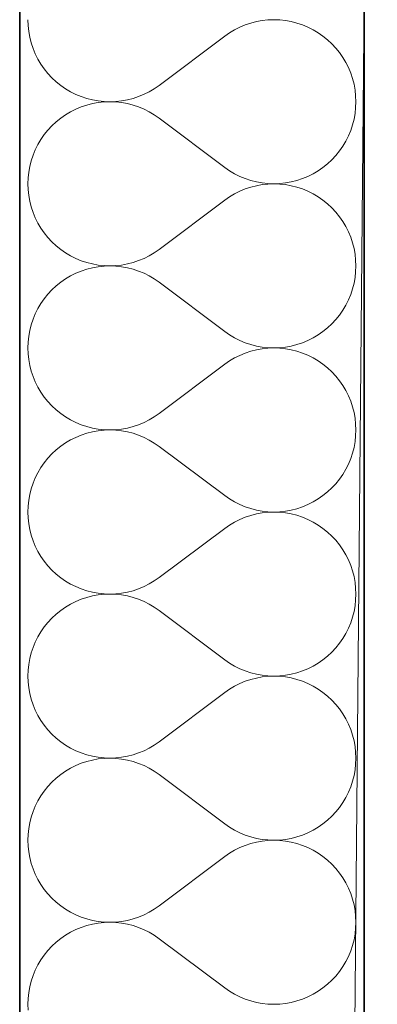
# Model space of a CAD drawing. Header units: millimetres. Extents: x -34676 to 172266, y 39940 to 476087.
# Tile 87 of 256: x 20168 to 20335, y 290369 to 290827. Entities that reach past the tile are written whole.
import ezdxf

# ---------------------------------------------------------------- set-up
doc = ezdxf.new("R2010")
doc.units = ezdxf.units.MM
doc.header["$MEASUREMENT"] = 0
for name, color, linetype in [('#podkład', 252, 'Continuous'), ('- A - ocieplenie', 7, 'Continuous'), ('Konstrukcja - Stropy', 7, 'Continuous'), ('Konstrukcja - Ściany zewnętrzne', 7, 'Continuous')]:
    doc.layers.add(name, color=color, linetype=linetype)

# ---------------------------------------------------------------- blocks, each defined once
blk = doc.blocks.new('UHYGFFFF')
at = {"layer": '- A - ocieplenie', "color": 252, "linetype": 'Continuous', "lineweight": 35, "ltscale": 100}
for p, q in [((19777.48, 397782.63), (19777.48, 396062.63)), ((19937.48, 396062.63), (19937.48, 397662.63))]:
    blk.add_line(p, q, dxfattribs=at)
at = {"layer": '- A - ocieplenie', "color": 252, "linetype": 'Continuous', "lineweight": 13, "ltscale": 100}
for p, q in [((19781.29, 396966.42), (19781.39, 396963.7)), ((19884.81, 396964.87), (19882.23, 396964.01)), ((19887.45, 396965.54), (19884.81, 396964.87)), ((19890.13, 396966.03), (19887.45, 396965.54)), ((19892.83, 396966.32), (19890.13, 396966.03)), ((19895.55, 396966.42), (19892.83, 396966.32)), ((19898.27, 396966.33), (19895.55, 396966.42)), ((19900.97, 396966.04), (19898.27, 396966.33)), ((19903.65, 396965.55), (19900.97, 396966.04)), ((19906.29, 396964.88), (19903.65, 396965.55)), ((19908.87, 396964.03), (19906.29, 396964.88)), ((19781.39, 396963.7), (19781.68, 396961)), ((19781.68, 396961), (19782.16, 396958.32)), ((19874.95, 396960.36), (19872.72, 396958.8)), ((19877.29, 396961.75), (19874.95, 396960.36)), ((19879.72, 396962.97), (19877.29, 396961.75)), ((19882.23, 396964.01), (19879.72, 396962.97)), ((19911.38, 396962.99), (19908.87, 396964.03)), ((19913.82, 396961.77), (19911.38, 396962.99)), ((19916.16, 396960.38), (19913.82, 396961.77)), ((19918.39, 396958.83), (19916.16, 396960.38)), ((19782.16, 396958.32), (19782.83, 396955.68)), ((19782.83, 396955.68), (19783.69, 396953.1)), ((19872.72, 396958.8), (19842.24, 396935.94)), ((19920.51, 396957.12), (19918.39, 396958.83)), ((19922.5, 396955.27), (19920.51, 396957.12)), ((19783.69, 396953.1), (19784.73, 396950.59)), ((19924.36, 396953.28), (19922.5, 396955.27)), ((19926.07, 396951.16), (19924.36, 396953.28)), ((19927.62, 396948.93), (19926.07, 396951.16)), ((19784.73, 396950.59), (19785.95, 396948.16)), ((19785.95, 396948.16), (19787.34, 396945.82)), ((19929.01, 396946.59), (19927.62, 396948.93)), ((19930.22, 396944.16), (19929.01, 396946.59)), ((19787.34, 396945.82), (19788.89, 396943.58)), ((19788.89, 396943.58), (19790.6, 396941.47)), ((19931.27, 396941.64), (19930.22, 396944.16)), ((19790.6, 396941.47), (19792.46, 396939.47)), ((19792.46, 396939.47), (19794.45, 396937.62)), ((19794.45, 396937.62), (19796.57, 396935.92)), ((19932.13, 396939.06), (19931.27, 396941.64)), ((19932.8, 396936.43), (19932.13, 396939.06)), ((19796.57, 396935.92), (19798.8, 396934.36)), ((19798.8, 396934.36), (19801.14, 396932.98)), ((19801.14, 396932.98), (19803.57, 396931.76)), ((19835.24, 396931.78), (19837.67, 396933)), ((19837.67, 396933), (19840.01, 396934.39)), ((19840.01, 396934.39), (19842.24, 396935.94)), ((19933.28, 396933.75), (19932.8, 396936.43)), ((19933.57, 396931.04), (19933.28, 396933.75)), ((19803.57, 396931.76), (19806.09, 396930.72)), ((19806.09, 396930.72), (19808.67, 396929.86)), ((19808.67, 396929.86), (19811.31, 396929.19)), ((19811.31, 396929.19), (19813.98, 396928.71)), ((19813.98, 396928.71), (19816.69, 396928.42)), ((19816.69, 396928.23), (19813.98, 396927.94)), ((19816.69, 396928.42), (19819.41, 396928.33)), ((19819.41, 396928.33), (19816.69, 396928.23)), ((19819.41, 396928.33), (19822.13, 396928.42)), ((19822.13, 396928.23), (19819.41, 396928.33)), ((19822.13, 396928.42), (19824.83, 396928.72)), ((19824.83, 396927.93), (19822.13, 396928.23)), ((19824.83, 396928.72), (19827.51, 396929.2)), ((19827.51, 396929.2), (19830.14, 396929.88)), ((19830.14, 396929.88), (19832.73, 396930.74)), ((19832.73, 396930.74), (19835.24, 396931.78)), ((19933.67, 396928.33), (19933.57, 396931.04)), ((19933.57, 396925.61), (19933.67, 396928.33)), ((19801.14, 396923.67), (19798.8, 396922.29)), ((19803.57, 396924.89), (19801.14, 396923.67)), ((19806.09, 396925.93), (19803.57, 396924.89)), ((19808.67, 396926.79), (19806.09, 396925.93)), ((19811.31, 396927.46), (19808.67, 396926.79)), ((19813.98, 396927.94), (19811.31, 396927.46)), ((19827.51, 396927.45), (19824.83, 396927.93)), ((19830.14, 396926.77), (19827.51, 396927.45)), ((19832.73, 396925.91), (19830.14, 396926.77)), ((19835.24, 396924.87), (19832.73, 396925.91)), ((19837.67, 396923.65), (19835.24, 396924.87)), ((19840.01, 396922.26), (19837.67, 396923.65)), ((19933.28, 396922.9), (19933.57, 396925.61)), ((19794.45, 396919.03), (19792.46, 396917.18)), ((19796.57, 396920.74), (19794.45, 396919.03)), ((19798.8, 396922.29), (19796.57, 396920.74)), ((19842.24, 396920.71), (19840.01, 396922.26)), ((19872.72, 396897.85), (19842.24, 396920.71)), ((19932.13, 396917.59), (19932.8, 396920.22)), ((19932.8, 396920.22), (19933.28, 396922.9)), ((19790.6, 396915.19), (19788.89, 396913.07)), ((19792.46, 396917.18), (19790.6, 396915.19)), ((19930.22, 396912.49), (19931.27, 396915.01)), ((19931.27, 396915.01), (19932.13, 396917.59)), ((19787.34, 396910.83), (19785.95, 396908.49)), ((19788.89, 396913.07), (19787.34, 396910.83)), ((19927.62, 396907.72), (19929.01, 396910.06)), ((19929.01, 396910.06), (19930.22, 396912.49)), ((19784.73, 396906.06), (19783.69, 396903.55)), ((19785.95, 396908.49), (19784.73, 396906.06)), ((19924.36, 396903.37), (19926.07, 396905.49)), ((19926.07, 396905.49), (19927.62, 396907.72)), ((19782.83, 396900.97), (19782.16, 396898.33)), ((19783.69, 396903.55), (19782.83, 396900.97)), ((19920.51, 396899.53), (19922.5, 396901.38)), ((19922.5, 396901.38), (19924.36, 396903.37)), ((19782.16, 396898.33), (19781.68, 396895.65)), ((19872.72, 396897.85), (19874.95, 396896.3)), ((19874.95, 396896.3), (19877.29, 396894.91)), ((19913.82, 396894.88), (19916.16, 396896.27)), ((19916.16, 396896.27), (19918.39, 396897.82)), ((19918.39, 396897.82), (19920.51, 396899.53)), ((19781.39, 396892.95), (19781.29, 396890.23)), ((19781.68, 396895.65), (19781.39, 396892.95)), ((19877.29, 396894.91), (19879.72, 396893.69)), ((19879.72, 396893.69), (19882.23, 396892.64)), ((19882.23, 396892.64), (19884.81, 396891.78)), ((19884.81, 396891.78), (19887.45, 396891.11)), ((19903.65, 396891.1), (19906.29, 396891.77)), ((19906.29, 396891.77), (19908.87, 396892.63)), ((19908.87, 396892.63), (19911.38, 396893.67)), ((19911.38, 396893.67), (19913.82, 396894.88)), ((19781.29, 396890.23), (19781.39, 396887.51)), ((19781.39, 396887.51), (19781.68, 396884.81)), ((19882.23, 396887.82), (19879.72, 396886.77)), ((19884.81, 396888.68), (19882.23, 396887.82)), ((19887.45, 396889.35), (19884.81, 396888.68)), ((19887.45, 396891.11), (19890.13, 396890.62)), ((19890.13, 396889.84), (19887.45, 396889.35)), ((19890.13, 396890.62), (19892.83, 396890.33)), ((19892.83, 396890.13), (19890.13, 396889.84)), ((19892.83, 396890.33), (19895.55, 396890.23)), ((19895.55, 396890.23), (19892.83, 396890.13)), ((19895.55, 396890.23), (19898.27, 396890.33)), ((19898.27, 396890.13), (19895.55, 396890.23)), ((19898.27, 396890.33), (19900.97, 396890.61)), ((19900.97, 396889.85), (19898.27, 396890.13)), ((19900.97, 396890.61), (19903.65, 396891.1)), ((19903.65, 396889.36), (19900.97, 396889.85)), ((19906.29, 396888.69), (19903.65, 396889.36)), ((19908.87, 396887.83), (19906.29, 396888.69)), ((19911.38, 396886.8), (19908.87, 396887.83)), ((19781.68, 396884.81), (19782.16, 396882.13)), ((19872.72, 396882.61), (19842.24, 396859.75)), ((19874.95, 396884.16), (19872.72, 396882.61)), ((19877.29, 396885.55), (19874.95, 396884.16)), ((19879.72, 396886.77), (19877.29, 396885.55)), ((19913.82, 396885.58), (19911.38, 396886.8)), ((19916.16, 396884.19), (19913.82, 396885.58)), ((19918.39, 396882.64), (19916.16, 396884.19)), ((19920.51, 396880.93), (19918.39, 396882.64)), ((19782.16, 396882.13), (19782.83, 396879.49)), ((19782.83, 396879.49), (19783.69, 396876.91)), ((19922.5, 396879.08), (19920.51, 396880.93)), ((19924.36, 396877.09), (19922.5, 396879.08)), ((19783.69, 396876.91), (19784.73, 396874.4)), ((19784.73, 396874.4), (19785.95, 396871.97)), ((19926.07, 396874.97), (19924.36, 396877.09)), ((19927.62, 396872.74), (19926.07, 396874.97)), ((19785.95, 396871.97), (19787.34, 396869.63)), ((19787.34, 396869.63), (19788.89, 396867.39)), ((19929.01, 396870.4), (19927.62, 396872.74)), ((19930.22, 396867.97), (19929.01, 396870.4)), ((19788.89, 396867.39), (19790.6, 396865.27)), ((19790.6, 396865.27), (19792.46, 396863.28)), ((19931.27, 396865.45), (19930.22, 396867.97)), ((19932.13, 396862.87), (19931.27, 396865.45)), ((19792.46, 396863.28), (19794.45, 396861.43)), ((19794.45, 396861.43), (19796.57, 396859.72)), ((19796.57, 396859.72), (19798.8, 396858.17)), ((19840.01, 396858.2), (19842.24, 396859.75)), ((19932.8, 396860.24), (19932.13, 396862.87)), ((19933.28, 396857.56), (19932.8, 396860.24)), ((19798.8, 396858.17), (19801.14, 396856.79)), ((19801.14, 396856.79), (19803.57, 396855.57)), ((19803.57, 396855.57), (19806.09, 396854.53)), ((19832.73, 396854.55), (19835.24, 396855.59)), ((19835.24, 396855.59), (19837.67, 396856.81)), ((19837.67, 396856.81), (19840.01, 396858.2)), ((19933.57, 396854.85), (19933.28, 396857.56)), ((19806.09, 396854.53), (19808.67, 396853.67)), ((19808.67, 396850.6), (19806.09, 396849.74)), ((19808.67, 396853.67), (19811.31, 396853)), ((19811.31, 396851.27), (19808.67, 396850.6)), ((19811.31, 396853), (19813.98, 396852.52)), ((19813.98, 396851.75), (19811.31, 396851.27)), ((19813.98, 396852.52), (19816.69, 396852.23)), ((19816.69, 396852.04), (19813.98, 396851.75)), ((19816.69, 396852.23), (19819.41, 396852.13)), ((19819.41, 396852.13), (19816.69, 396852.04)), ((19819.41, 396852.13), (19822.13, 396852.23)), ((19822.13, 396852.04), (19819.41, 396852.13)), ((19822.13, 396852.23), (19824.83, 396852.53)), ((19824.83, 396851.74), (19822.13, 396852.04)), ((19824.83, 396852.53), (19827.51, 396853.01)), ((19827.51, 396851.26), (19824.83, 396851.74)), ((19827.51, 396853.01), (19830.14, 396853.69)), ((19830.14, 396850.58), (19827.51, 396851.26)), ((19830.14, 396853.69), (19832.73, 396854.55)), ((19832.73, 396849.72), (19830.14, 396850.58)), ((19933.67, 396852.13), (19933.57, 396854.85)), ((19933.57, 396849.42), (19933.67, 396852.13)), ((19798.8, 396846.1), (19796.57, 396844.55)), ((19801.14, 396847.48), (19798.8, 396846.1)), ((19803.57, 396848.7), (19801.14, 396847.48)), ((19806.09, 396849.74), (19803.57, 396848.7)), ((19835.24, 396848.68), (19832.73, 396849.72)), ((19837.67, 396847.46), (19835.24, 396848.68)), ((19840.01, 396846.07), (19837.67, 396847.46)), ((19842.24, 396844.52), (19840.01, 396846.07)), ((19932.8, 396844.03), (19933.28, 396846.71)), ((19933.28, 396846.71), (19933.57, 396849.42)), ((19794.45, 396842.84), (19792.46, 396840.99)), ((19796.57, 396844.55), (19794.45, 396842.84)), ((19872.72, 396821.66), (19842.24, 396844.52)), ((19931.27, 396838.82), (19932.13, 396841.4)), ((19932.13, 396841.4), (19932.8, 396844.03)), ((19788.89, 396836.88), (19787.34, 396834.64)), ((19790.6, 396839), (19788.89, 396836.88)), ((19792.46, 396840.99), (19790.6, 396839)), ((19930.22, 396836.3), (19931.27, 396838.82)), ((19785.95, 396832.3), (19784.73, 396829.87)), ((19787.34, 396834.64), (19785.95, 396832.3)), ((19927.62, 396831.53), (19929.01, 396833.87)), ((19929.01, 396833.87), (19930.22, 396836.3)), ((19784.73, 396829.87), (19783.69, 396827.36)), ((19924.36, 396827.18), (19926.07, 396829.3)), ((19926.07, 396829.3), (19927.62, 396831.53)), ((19782.83, 396824.78), (19782.16, 396822.14)), ((19783.69, 396827.36), (19782.83, 396824.78)), ((19918.39, 396821.63), (19920.51, 396823.34)), ((19920.51, 396823.34), (19922.5, 396825.19)), ((19922.5, 396825.19), (19924.36, 396827.18)), ((19781.68, 396819.46), (19781.39, 396816.76)), ((19782.16, 396822.14), (19781.68, 396819.46)), ((19872.72, 396821.66), (19874.95, 396820.11)), ((19874.95, 396820.11), (19877.29, 396818.72)), ((19877.29, 396818.72), (19879.72, 396817.5)), ((19911.38, 396817.47), (19913.82, 396818.69)), ((19913.82, 396818.69), (19916.16, 396820.08)), ((19916.16, 396820.08), (19918.39, 396821.63)), ((19781.39, 396816.76), (19781.29, 396814.04)), ((19781.29, 396814.04), (19781.39, 396811.32)), ((19879.72, 396817.5), (19882.23, 396816.45)), ((19882.23, 396816.45), (19884.81, 396815.59)), ((19884.81, 396815.59), (19887.45, 396814.92)), ((19887.45, 396814.92), (19890.13, 396814.43)), ((19890.13, 396814.43), (19892.83, 396814.14)), ((19892.83, 396813.94), (19890.13, 396813.65)), ((19892.83, 396814.14), (19895.55, 396814.04)), ((19895.55, 396814.04), (19892.83, 396813.94)), ((19895.55, 396814.04), (19898.27, 396814.14)), ((19898.27, 396813.94), (19895.55, 396814.04)), ((19898.27, 396814.14), (19900.97, 396814.42)), ((19900.97, 396813.66), (19898.27, 396813.94)), ((19900.97, 396814.42), (19903.65, 396814.91)), ((19903.65, 396814.91), (19906.29, 396815.58)), ((19906.29, 396815.58), (19908.87, 396816.44)), ((19908.87, 396816.44), (19911.38, 396817.47)), ((19781.39, 396811.32), (19781.68, 396808.62)), ((19877.29, 396809.36), (19874.95, 396807.97)), ((19879.72, 396810.58), (19877.29, 396809.36)), ((19882.23, 396811.63), (19879.72, 396810.58)), ((19884.81, 396812.49), (19882.23, 396811.63)), ((19887.45, 396813.16), (19884.81, 396812.49)), ((19890.13, 396813.65), (19887.45, 396813.16)), ((19903.65, 396813.17), (19900.97, 396813.66)), ((19906.29, 396812.5), (19903.65, 396813.17)), ((19908.87, 396811.64), (19906.29, 396812.5)), ((19911.38, 396810.6), (19908.87, 396811.64)), ((19913.82, 396809.39), (19911.38, 396810.6)), ((19916.16, 396808), (19913.82, 396809.39)), ((19781.68, 396808.62), (19782.16, 396805.94)), ((19782.16, 396805.94), (19782.83, 396803.3)), ((19872.72, 396806.42), (19842.24, 396783.56)), ((19874.95, 396807.97), (19872.72, 396806.42)), ((19918.39, 396806.45), (19916.16, 396808)), ((19920.51, 396804.74), (19918.39, 396806.45)), ((19922.5, 396802.89), (19920.51, 396804.74)), ((19782.83, 396803.3), (19783.69, 396800.72)), ((19783.69, 396800.72), (19784.73, 396798.21)), ((19924.36, 396800.9), (19922.5, 396802.89)), ((19926.07, 396798.78), (19924.36, 396800.9)), ((19784.73, 396798.21), (19785.95, 396795.78)), ((19785.95, 396795.78), (19787.34, 396793.44)), ((19927.62, 396796.55), (19926.07, 396798.78)), ((19929.01, 396794.21), (19927.62, 396796.55)), ((19787.34, 396793.44), (19788.89, 396791.2)), ((19788.89, 396791.2), (19790.6, 396789.08)), ((19930.22, 396791.78), (19929.01, 396794.21)), ((19931.27, 396789.26), (19930.22, 396791.78)), ((19790.6, 396789.08), (19792.46, 396787.09)), ((19792.46, 396787.09), (19794.45, 396785.24)), ((19932.13, 396786.68), (19931.27, 396789.26)), ((19932.8, 396784.05), (19932.13, 396786.68)), ((19794.45, 396785.24), (19796.57, 396783.53)), ((19796.57, 396783.53), (19798.8, 396781.98)), ((19798.8, 396781.98), (19801.14, 396780.6)), ((19837.67, 396780.62), (19840.01, 396782.01)), ((19840.01, 396782.01), (19842.24, 396783.56)), ((19933.28, 396781.37), (19932.8, 396784.05)), ((19801.14, 396780.6), (19803.57, 396779.38)), ((19803.57, 396779.38), (19806.09, 396778.34)), ((19806.09, 396778.34), (19808.67, 396777.48)), ((19808.67, 396777.48), (19811.31, 396776.81)), ((19827.51, 396776.82), (19830.14, 396777.5)), ((19830.14, 396777.5), (19832.73, 396778.36)), ((19832.73, 396778.36), (19835.24, 396779.4)), ((19835.24, 396779.4), (19837.67, 396780.62)), ((19933.57, 396778.66), (19933.28, 396781.37)), ((19933.67, 396775.94), (19933.57, 396778.66)), ((19806.09, 396773.55), (19803.57, 396772.51)), ((19808.67, 396774.41), (19806.09, 396773.55)), ((19811.31, 396775.08), (19808.67, 396774.41)), ((19811.31, 396776.81), (19813.98, 396776.33)), ((19813.98, 396775.56), (19811.31, 396775.08)), ((19813.98, 396776.33), (19816.69, 396776.04)), ((19816.69, 396775.85), (19813.98, 396775.56)), ((19816.69, 396776.04), (19819.41, 396775.94)), ((19819.41, 396775.94), (19816.69, 396775.85)), ((19819.41, 396775.94), (19822.13, 396776.04)), ((19822.13, 396775.85), (19819.41, 396775.94)), ((19822.13, 396776.04), (19824.83, 396776.34)), ((19824.83, 396775.55), (19822.13, 396775.85)), ((19824.83, 396776.34), (19827.51, 396776.82)), ((19827.51, 396775.07), (19824.83, 396775.55)), ((19830.14, 396774.39), (19827.51, 396775.07)), ((19832.73, 396773.53), (19830.14, 396774.39)), ((19835.24, 396772.49), (19832.73, 396773.53)), ((19933.28, 396770.52), (19933.57, 396773.23)), ((19933.57, 396773.23), (19933.67, 396775.94)), ((19796.57, 396768.35), (19794.45, 396766.65)), ((19798.8, 396769.91), (19796.57, 396768.35)), ((19801.14, 396771.29), (19798.8, 396769.91)), ((19803.57, 396772.51), (19801.14, 396771.29)), ((19837.67, 396771.27), (19835.24, 396772.49)), ((19840.01, 396769.88), (19837.67, 396771.27)), ((19842.24, 396768.33), (19840.01, 396769.88)), ((19872.72, 396745.47), (19842.24, 396768.33)), ((19932.8, 396767.84), (19933.28, 396770.52)), ((19792.46, 396764.8), (19790.6, 396762.8)), ((19794.45, 396766.65), (19792.46, 396764.8)), ((19931.27, 396762.63), (19932.13, 396765.21)), ((19932.13, 396765.21), (19932.8, 396767.84)), ((19788.89, 396760.69), (19787.34, 396758.45)), ((19790.6, 396762.8), (19788.89, 396760.69)), ((19929.01, 396757.68), (19930.22, 396760.11)), ((19930.22, 396760.11), (19931.27, 396762.63)), ((19785.95, 396756.11), (19784.73, 396753.68)), ((19787.34, 396758.45), (19785.95, 396756.11)), ((19926.07, 396753.11), (19927.62, 396755.34)), ((19927.62, 396755.34), (19929.01, 396757.68)), ((19783.69, 396751.17), (19782.83, 396748.59)), ((19784.73, 396753.68), (19783.69, 396751.17)), ((19922.5, 396749), (19924.36, 396750.99)), ((19924.36, 396750.99), (19926.07, 396753.11)), ((19782.16, 396745.95), (19781.68, 396743.27)), ((19782.83, 396748.59), (19782.16, 396745.95)), ((19872.72, 396745.47), (19874.95, 396743.91)), ((19916.16, 396743.89), (19918.39, 396745.44)), ((19918.39, 396745.44), (19920.51, 396747.15)), ((19920.51, 396747.15), (19922.5, 396749)), ((19781.68, 396743.27), (19781.39, 396740.57)), ((19874.95, 396743.91), (19877.29, 396742.52)), ((19877.29, 396742.52), (19879.72, 396741.3)), ((19879.72, 396741.3), (19882.23, 396740.26)), ((19908.87, 396740.24), (19911.38, 396741.28)), ((19911.38, 396741.28), (19913.82, 396742.5)), ((19913.82, 396742.5), (19916.16, 396743.89)), ((19781.39, 396740.57), (19781.29, 396737.85)), ((19781.29, 396737.85), (19781.39, 396735.13)), ((19882.23, 396740.26), (19884.81, 396739.4)), ((19884.81, 396736.3), (19882.23, 396735.44)), ((19884.81, 396739.4), (19887.45, 396738.73)), ((19887.45, 396736.97), (19884.81, 396736.3)), ((19887.45, 396738.73), (19890.13, 396738.24)), ((19890.13, 396737.46), (19887.45, 396736.97)), ((19890.13, 396738.24), (19892.83, 396737.95)), ((19892.83, 396737.75), (19890.13, 396737.46)), ((19892.83, 396737.95), (19895.55, 396737.85)), ((19895.55, 396737.85), (19892.83, 396737.75)), ((19895.55, 396737.85), (19898.27, 396737.94)), ((19898.27, 396737.75), (19895.55, 396737.85)), ((19898.27, 396737.94), (19900.97, 396738.23)), ((19900.97, 396737.46), (19898.27, 396737.75)), ((19900.97, 396738.23), (19903.65, 396738.72)), ((19903.65, 396736.98), (19900.97, 396737.46)), ((19903.65, 396738.72), (19906.29, 396739.39)), ((19906.29, 396736.31), (19903.65, 396736.98)), ((19906.29, 396739.39), (19908.87, 396740.24)), ((19908.87, 396735.45), (19906.29, 396736.31)), ((19781.39, 396735.13), (19781.68, 396732.43)), ((19781.68, 396732.43), (19782.16, 396729.75)), ((19874.95, 396731.78), (19872.72, 396730.23)), ((19877.29, 396733.17), (19874.95, 396731.78)), ((19879.72, 396734.39), (19877.29, 396733.17)), ((19882.23, 396735.44), (19879.72, 396734.39)), ((19911.38, 396734.41), (19908.87, 396735.45)), ((19913.82, 396733.2), (19911.38, 396734.41)), ((19916.16, 396731.81), (19913.82, 396733.2)), ((19918.39, 396730.26), (19916.16, 396731.81)), ((19782.16, 396729.75), (19782.83, 396727.11)), ((19782.83, 396727.11), (19783.69, 396724.53)), ((19872.72, 396730.23), (19842.24, 396707.37)), ((19920.51, 396728.55), (19918.39, 396730.26)), ((19922.5, 396726.7), (19920.51, 396728.55)), ((19783.69, 396724.53), (19784.73, 396722.02)), ((19924.36, 396724.71), (19922.5, 396726.7)), ((19926.07, 396722.59), (19924.36, 396724.71)), ((19927.62, 396720.36), (19926.07, 396722.59)), ((19784.73, 396722.02), (19785.95, 396719.59)), ((19785.95, 396719.59), (19787.34, 396717.25)), ((19929.01, 396718.02), (19927.62, 396720.36)), ((19930.22, 396715.59), (19929.01, 396718.02)), ((19787.34, 396717.25), (19788.89, 396715.01)), ((19788.89, 396715.01), (19790.6, 396712.89)), ((19931.27, 396713.07), (19930.22, 396715.59)), ((19790.6, 396712.89), (19792.46, 396710.9)), ((19792.46, 396710.9), (19794.45, 396709.05)), ((19794.45, 396709.05), (19796.57, 396707.34)), ((19932.13, 396710.49), (19931.27, 396713.07)), ((19932.8, 396707.86), (19932.13, 396710.49)), ((19796.57, 396707.34), (19798.8, 396705.79)), ((19798.8, 396705.79), (19801.14, 396704.41)), ((19801.14, 396704.41), (19803.57, 396703.19)), ((19835.24, 396703.21), (19837.67, 396704.43)), ((19837.67, 396704.43), (19840.01, 396705.82)), ((19840.01, 396705.82), (19842.24, 396707.37)), ((19933.28, 396705.18), (19932.8, 396707.86)), ((19933.57, 396702.47), (19933.28, 396705.18)), ((19803.57, 396703.19), (19806.09, 396702.15)), ((19806.09, 396702.15), (19808.67, 396701.29)), ((19808.67, 396701.29), (19811.31, 396700.62)), ((19811.31, 396700.62), (19813.98, 396700.14)), ((19813.98, 396700.14), (19816.69, 396699.85)), ((19816.69, 396699.66), (19813.98, 396699.37)), ((19816.69, 396699.85), (19819.41, 396699.75)), ((19819.41, 396699.75), (19816.69, 396699.66)), ((19819.41, 396699.75), (19822.13, 396699.85)), ((19822.13, 396699.66), (19819.41, 396699.75)), ((19822.13, 396699.85), (19824.83, 396700.15)), ((19824.83, 396699.36), (19822.13, 396699.66)), ((19824.83, 396700.15), (19827.51, 396700.63)), ((19827.51, 396700.63), (19830.14, 396701.31)), ((19830.14, 396701.31), (19832.73, 396702.17)), ((19832.73, 396702.17), (19835.24, 396703.21)), ((19933.67, 396699.75), (19933.57, 396702.47)), ((19933.57, 396697.04), (19933.67, 396699.75)), ((19801.14, 396695.1), (19798.8, 396693.72)), ((19803.57, 396696.32), (19801.14, 396695.1)), ((19806.09, 396697.36), (19803.57, 396696.32)), ((19808.67, 396698.22), (19806.09, 396697.36)), ((19811.31, 396698.89), (19808.67, 396698.22)), ((19813.98, 396699.37), (19811.31, 396698.89)), ((19827.51, 396698.88), (19824.83, 396699.36)), ((19830.14, 396698.2), (19827.51, 396698.88)), ((19832.73, 396697.34), (19830.14, 396698.2)), ((19835.24, 396696.3), (19832.73, 396697.34)), ((19837.67, 396695.08), (19835.24, 396696.3)), ((19840.01, 396693.69), (19837.67, 396695.08)), ((19933.28, 396694.33), (19933.57, 396697.04)), ((19794.45, 396690.46), (19792.46, 396688.6)), ((19796.57, 396692.16), (19794.45, 396690.46)), ((19798.8, 396693.72), (19796.57, 396692.16)), ((19842.24, 396692.14), (19840.01, 396693.69)), ((19872.72, 396669.28), (19842.24, 396692.14)), ((19932.13, 396689.02), (19932.8, 396691.65)), ((19932.8, 396691.65), (19933.28, 396694.33)), ((19790.6, 396686.61), (19788.89, 396684.5)), ((19792.46, 396688.6), (19790.6, 396686.61)), ((19930.22, 396683.92), (19931.27, 396686.44)), ((19931.27, 396686.44), (19932.13, 396689.02)), ((19787.34, 396682.26), (19785.95, 396679.92)), ((19788.89, 396684.5), (19787.34, 396682.26)), ((19927.62, 396679.15), (19929.01, 396681.49)), ((19929.01, 396681.49), (19930.22, 396683.92)), ((19784.73, 396677.49), (19783.69, 396674.98)), ((19785.95, 396679.92), (19784.73, 396677.49)), ((19924.36, 396674.8), (19926.07, 396676.92)), ((19926.07, 396676.92), (19927.62, 396679.15)), ((19782.83, 396672.4), (19782.16, 396669.76)), ((19783.69, 396674.98), (19782.83, 396672.4)), ((19920.51, 396670.95), (19922.5, 396672.81)), ((19922.5, 396672.81), (19924.36, 396674.8)), ((19782.16, 396669.76), (19781.68, 396667.08)), ((19872.72, 396669.28), (19874.95, 396667.72)), ((19874.95, 396667.72), (19877.29, 396666.33)), ((19913.82, 396666.31), (19916.16, 396667.7)), ((19916.16, 396667.7), (19918.39, 396669.25)), ((19918.39, 396669.25), (19920.51, 396670.95)), ((19781.39, 396664.38), (19781.29, 396661.66)), ((19781.68, 396667.08), (19781.39, 396664.38)), ((19877.29, 396666.33), (19879.72, 396665.11)), ((19879.72, 396665.11), (19882.23, 396664.07)), ((19882.23, 396664.07), (19884.81, 396663.21)), ((19884.81, 396663.21), (19887.45, 396662.54)), ((19903.65, 396662.52), (19906.29, 396663.2)), ((19906.29, 396663.2), (19908.87, 396664.05)), ((19908.87, 396664.05), (19911.38, 396665.09)), ((19911.38, 396665.09), (19913.82, 396666.31)), ((19781.29, 396661.66), (19781.39, 396658.94)), ((19781.39, 396658.94), (19781.68, 396656.24)), ((19882.23, 396659.25), (19879.72, 396658.2)), ((19884.81, 396660.11), (19882.23, 396659.25)), ((19887.45, 396660.78), (19884.81, 396660.11)), ((19887.45, 396662.54), (19890.13, 396662.05)), ((19890.13, 396661.27), (19887.45, 396660.78)), ((19890.13, 396662.05), (19892.83, 396661.76)), ((19892.83, 396661.56), (19890.13, 396661.27)), ((19892.83, 396661.76), (19895.55, 396661.66)), ((19895.55, 396661.66), (19892.83, 396661.56)), ((19895.55, 396661.66), (19898.27, 396661.75)), ((19898.27, 396661.56), (19895.55, 396661.66)), ((19898.27, 396661.75), (19900.97, 396662.04)), ((19900.97, 396661.27), (19898.27, 396661.56)), ((19900.97, 396662.04), (19903.65, 396662.52)), ((19903.65, 396660.79), (19900.97, 396661.27)), ((19906.29, 396660.12), (19903.65, 396660.79)), ((19908.87, 396659.26), (19906.29, 396660.12)), ((19911.38, 396658.22), (19908.87, 396659.26)), ((19781.68, 396656.24), (19782.16, 396653.56)), ((19872.72, 396654.04), (19842.24, 396631.18)), ((19874.95, 396655.59), (19872.72, 396654.04)), ((19877.29, 396656.98), (19874.95, 396655.59)), ((19879.72, 396658.2), (19877.29, 396656.98)), ((19913.82, 396657.01), (19911.38, 396658.22)), ((19916.16, 396655.62), (19913.82, 396657.01)), ((19918.39, 396654.07), (19916.16, 396655.62)), ((19920.51, 396652.36), (19918.39, 396654.07)), ((19782.16, 396653.56), (19782.83, 396650.92)), ((19782.83, 396650.92), (19783.69, 396648.34)), ((19922.5, 396650.51), (19920.51, 396652.36)), ((19924.36, 396648.52), (19922.5, 396650.51)), ((19783.69, 396648.34), (19784.73, 396645.83)), ((19784.73, 396645.83), (19785.95, 396643.39)), ((19926.07, 396646.4), (19924.36, 396648.52)), ((19927.62, 396644.17), (19926.07, 396646.4)), ((19785.95, 396643.39), (19787.34, 396641.06)), ((19787.34, 396641.06), (19788.89, 396638.82)), ((19929.01, 396641.83), (19927.62, 396644.17)), ((19930.22, 396639.39), (19929.01, 396641.83)), ((19788.89, 396638.82), (19790.6, 396636.7)), ((19790.6, 396636.7), (19792.46, 396634.71)), ((19931.27, 396636.88), (19930.22, 396639.39)), ((19932.13, 396634.3), (19931.27, 396636.88)), ((19792.46, 396634.71), (19794.45, 396632.86)), ((19794.45, 396632.86), (19796.57, 396631.15)), ((19796.57, 396631.15), (19798.8, 396629.6)), ((19840.01, 396629.63), (19842.24, 396631.18)), ((19932.8, 396631.66), (19932.13, 396634.3)), ((19933.28, 396628.99), (19932.8, 396631.66)), ((19798.8, 396629.6), (19801.14, 396628.22)), ((19801.14, 396628.22), (19803.57, 396627)), ((19803.57, 396627), (19806.09, 396625.96)), ((19832.73, 396625.98), (19835.24, 396627.02)), ((19835.24, 396627.02), (19837.67, 396628.24)), ((19837.67, 396628.24), (19840.01, 396629.63)), ((19933.57, 396626.28), (19933.28, 396628.99)), ((19806.09, 396625.96), (19808.67, 396625.1)), ((19808.67, 396622.03), (19806.09, 396621.17)), ((19808.67, 396625.1), (19811.31, 396624.43)), ((19811.31, 396622.7), (19808.67, 396622.03)), ((19811.31, 396624.43), (19813.98, 396623.95)), ((19813.98, 396623.18), (19811.31, 396622.7)), ((19813.98, 396623.95), (19816.69, 396623.66)), ((19816.69, 396623.47), (19813.98, 396623.18)), ((19816.69, 396623.66), (19819.41, 396623.56)), ((19819.41, 396623.56), (19816.69, 396623.47)), ((19819.41, 396623.56), (19822.13, 396623.66)), ((19822.13, 396623.46), (19819.41, 396623.56)), ((19822.13, 396623.66), (19824.83, 396623.96)), ((19824.83, 396623.17), (19822.13, 396623.46)), ((19824.83, 396623.96), (19827.51, 396624.44)), ((19827.51, 396622.69), (19824.83, 396623.17)), ((19827.51, 396624.44), (19830.14, 396625.11)), ((19830.14, 396622.01), (19827.51, 396622.69)), ((19830.14, 396625.11), (19832.73, 396625.98)), ((19832.73, 396621.15), (19830.14, 396622.01)), ((19933.67, 396623.56), (19933.57, 396626.28)), ((19933.57, 396620.84), (19933.67, 396623.56)), ((19798.8, 396617.52), (19796.57, 396615.97)), ((19801.14, 396618.91), (19798.8, 396617.52)), ((19803.57, 396620.13), (19801.14, 396618.91)), ((19806.09, 396621.17), (19803.57, 396620.13)), ((19835.24, 396620.11), (19832.73, 396621.15)), ((19837.67, 396618.89), (19835.24, 396620.11)), ((19840.01, 396617.5), (19837.67, 396618.89)), ((19842.24, 396615.94), (19840.01, 396617.5)), ((19932.8, 396615.46), (19933.28, 396618.14)), ((19933.28, 396618.14), (19933.57, 396620.84)), ((19794.45, 396614.27), (19792.46, 396612.41)), ((19796.57, 396615.97), (19794.45, 396614.27)), ((19872.72, 396593.09), (19842.24, 396615.94)), ((19931.27, 396610.25), (19932.13, 396612.83)), ((19932.13, 396612.83), (19932.8, 396615.46)), ((19788.89, 396608.31), (19787.34, 396606.07)), ((19790.6, 396610.42), (19788.89, 396608.31)), ((19792.46, 396612.41), (19790.6, 396610.42)), ((19930.22, 396607.73), (19931.27, 396610.25)), ((19785.95, 396603.73), (19784.73, 396601.3)), ((19787.34, 396606.07), (19785.95, 396603.73)), ((19927.62, 396602.96), (19929.01, 396605.3)), ((19929.01, 396605.3), (19930.22, 396607.73)), ((19784.73, 396601.3), (19783.69, 396598.79)), ((19924.36, 396598.61), (19926.07, 396600.73)), ((19926.07, 396600.73), (19927.62, 396602.96)), ((19782.83, 396596.21), (19782.16, 396593.57)), ((19783.69, 396598.79), (19782.83, 396596.21)), ((19918.39, 396593.06), (19920.51, 396594.76)), ((19920.51, 396594.76), (19922.5, 396596.62)), ((19922.5, 396596.62), (19924.36, 396598.61)), ((19781.68, 396590.89), (19781.39, 396588.19)), ((19782.16, 396593.57), (19781.68, 396590.89)), ((19872.72, 396593.09), (19874.95, 396591.53)), ((19874.95, 396591.53), (19877.29, 396590.14)), ((19877.29, 396590.14), (19879.72, 396588.92)), ((19911.38, 396588.9), (19913.82, 396590.12)), ((19913.82, 396590.12), (19916.16, 396591.51)), ((19916.16, 396591.51), (19918.39, 396593.06)), ((19781.39, 396588.19), (19781.29, 396585.47)), ((19781.29, 396585.47), (19781.39, 396582.75)), ((19879.72, 396588.92), (19882.23, 396587.88)), ((19882.23, 396587.88), (19884.81, 396587.02)), ((19884.81, 396587.02), (19887.45, 396586.34)), ((19887.45, 396586.34), (19890.13, 396585.86)), ((19890.13, 396585.86), (19892.83, 396585.57)), ((19892.83, 396585.37), (19890.13, 396585.08)), ((19892.83, 396585.57), (19895.55, 396585.47)), ((19895.55, 396585.47), (19892.83, 396585.37)), ((19895.55, 396585.47), (19898.27, 396585.56)), ((19898.27, 396585.37), (19895.55, 396585.47)), ((19898.27, 396585.56), (19900.97, 396585.85)), ((19900.97, 396585.08), (19898.27, 396585.37)), ((19900.97, 396585.85), (19903.65, 396586.33)), ((19903.65, 396586.33), (19906.29, 396587.01)), ((19906.29, 396587.01), (19908.87, 396587.86)), ((19908.87, 396587.86), (19911.38, 396588.9)), ((19781.39, 396582.75), (19781.68, 396580.04)), ((19877.29, 396580.79), (19874.95, 396579.4)), ((19879.72, 396582.01), (19877.29, 396580.79)), ((19882.23, 396583.06), (19879.72, 396582.01)), ((19884.81, 396583.92), (19882.23, 396583.06)), ((19887.45, 396584.59), (19884.81, 396583.92)), ((19890.13, 396585.08), (19887.45, 396584.59)), ((19903.65, 396584.6), (19900.97, 396585.08)), ((19906.29, 396583.93), (19903.65, 396584.6)), ((19908.87, 396583.07), (19906.29, 396583.93)), ((19911.38, 396582.03), (19908.87, 396583.07)), ((19913.82, 396580.82), (19911.38, 396582.03)), ((19916.16, 396579.43), (19913.82, 396580.82)), ((19781.68, 396580.04), (19782.16, 396577.37)), ((19782.16, 396577.37), (19782.83, 396574.73)), ((19872.72, 396577.85), (19842.24, 396554.99)), ((19874.95, 396579.4), (19872.72, 396577.85)), ((19918.39, 396577.88), (19916.16, 396579.43)), ((19920.51, 396576.17), (19918.39, 396577.88)), ((19922.5, 396574.32), (19920.51, 396576.17)), ((19782.83, 396574.73), (19783.69, 396572.15)), ((19783.69, 396572.15), (19784.73, 396569.64)), ((19924.36, 396572.33), (19922.5, 396574.32)), ((19926.07, 396570.21), (19924.36, 396572.33)), ((19784.73, 396569.64), (19785.95, 396567.2)), ((19785.95, 396567.2), (19787.34, 396564.87)), ((19927.62, 396567.98), (19926.07, 396570.21)), ((19929.01, 396565.64), (19927.62, 396567.98)), ((19787.34, 396564.87), (19788.89, 396562.63)), ((19788.89, 396562.63), (19790.6, 396560.51)), ((19930.22, 396563.2), (19929.01, 396565.64)), ((19931.27, 396560.69), (19930.22, 396563.2)), ((19790.6, 396560.51), (19792.46, 396558.52)), ((19792.46, 396558.52), (19794.45, 396556.67)), ((19932.13, 396558.11), (19931.27, 396560.69)), ((19932.8, 396555.47), (19932.13, 396558.11)), ((19794.45, 396556.67), (19796.57, 396554.96)), ((19796.57, 396554.96), (19798.8, 396553.41)), ((19798.8, 396553.41), (19801.14, 396552.03)), ((19837.67, 396552.05), (19840.01, 396553.44)), ((19840.01, 396553.44), (19842.24, 396554.99)), ((19933.28, 396552.8), (19932.8, 396555.47)), ((19801.14, 396552.03), (19803.57, 396550.81)), ((19803.57, 396550.81), (19806.09, 396549.77)), ((19806.09, 396549.77), (19808.67, 396548.91)), ((19808.67, 396548.91), (19811.31, 396548.24)), ((19827.51, 396548.25), (19830.14, 396548.92)), ((19830.14, 396548.92), (19832.73, 396549.79)), ((19832.73, 396549.79), (19835.24, 396550.83)), ((19835.24, 396550.83), (19837.67, 396552.05)), ((19933.57, 396550.09), (19933.28, 396552.8)), ((19933.67, 396547.37), (19933.57, 396550.09)), ((19806.09, 396544.98), (19803.57, 396543.94)), ((19808.67, 396545.84), (19806.09, 396544.98)), ((19811.31, 396546.51), (19808.67, 396545.84)), ((19811.31, 396548.24), (19813.98, 396547.76)), ((19813.98, 396546.99), (19811.31, 396546.51)), ((19813.98, 396547.76), (19816.69, 396547.47)), ((19816.69, 396547.28), (19813.98, 396546.99)), ((19816.69, 396547.47), (19819.41, 396547.37)), ((19819.41, 396547.37), (19816.69, 396547.28)), ((19819.41, 396547.37), (19822.13, 396547.47)), ((19822.13, 396547.27), (19819.41, 396547.37)), ((19822.13, 396547.47), (19824.83, 396547.76)), ((19824.83, 396546.98), (19822.13, 396547.27)), ((19824.83, 396547.76), (19827.51, 396548.25)), ((19827.51, 396546.5), (19824.83, 396546.98)), ((19830.14, 396545.82), (19827.51, 396546.5)), ((19832.73, 396544.96), (19830.14, 396545.82)), ((19835.24, 396543.92), (19832.73, 396544.96)), ((19933.28, 396541.95), (19933.57, 396544.65)), ((19933.57, 396544.65), (19933.67, 396547.37)), ((19796.57, 396539.78), (19794.45, 396538.08)), ((19798.8, 396541.33), (19796.57, 396539.78)), ((19801.14, 396542.72), (19798.8, 396541.33)), ((19803.57, 396543.94), (19801.14, 396542.72)), ((19837.67, 396542.7), (19835.24, 396543.92)), ((19840.01, 396541.31), (19837.67, 396542.7)), ((19842.24, 396539.75), (19840.01, 396541.31)), ((19872.72, 396516.9), (19842.24, 396539.75)), ((19932.8, 396539.27), (19933.28, 396541.95)), ((19792.46, 396536.22), (19790.6, 396534.23)), ((19794.45, 396538.08), (19792.46, 396536.22)), ((19931.27, 396534.05), (19932.13, 396536.64)), ((19932.13, 396536.64), (19932.8, 396539.27)), ((19788.89, 396532.12), (19787.34, 396529.88)), ((19790.6, 396534.23), (19788.89, 396532.12)), ((19929.01, 396529.11), (19930.22, 396531.54)), ((19930.22, 396531.54), (19931.27, 396534.05)), ((19785.95, 396527.54), (19784.73, 396525.11)), ((19787.34, 396529.88), (19785.95, 396527.54)), ((19926.07, 396524.54), (19927.62, 396526.77)), ((19927.62, 396526.77), (19929.01, 396529.11)), ((19783.69, 396522.6), (19782.83, 396520.01)), ((19784.73, 396525.11), (19783.69, 396522.6)), ((19922.5, 396520.43), (19924.36, 396522.42)), ((19924.36, 396522.42), (19926.07, 396524.54)), ((19782.16, 396517.38), (19781.68, 396514.7)), ((19782.83, 396520.01), (19782.16, 396517.38)), ((19872.72, 396516.9), (19874.95, 396515.34)), ((19916.16, 396515.32), (19918.39, 396516.87)), ((19918.39, 396516.87), (19920.51, 396518.57)), ((19920.51, 396518.57), (19922.5, 396520.43)), ((19781.68, 396514.7), (19781.39, 396512)), ((19874.95, 396515.34), (19877.29, 396513.95)), ((19877.29, 396513.95), (19879.72, 396512.73)), ((19879.72, 396512.73), (19882.23, 396511.69)), ((19908.87, 396511.67), (19911.38, 396512.71)), ((19911.38, 396512.71), (19913.82, 396513.93)), ((19913.82, 396513.93), (19916.16, 396515.32)), ((19781.39, 396512), (19781.29, 396509.28)), ((19781.29, 396509.28), (19781.39, 396506.56)), ((19882.23, 396511.69), (19884.81, 396510.83)), ((19884.81, 396510.83), (19887.45, 396510.15)), ((19887.45, 396510.15), (19890.13, 396509.67)), ((19890.13, 396509.67), (19892.83, 396509.38)), ((19892.83, 396509.38), (19895.55, 396509.28)), ((19895.55, 396509.28), (19898.27, 396509.37)), ((19898.27, 396509.37), (19900.97, 396509.66)), ((19900.97, 396509.66), (19903.65, 396510.14)), ((19903.65, 396510.14), (19906.29, 396510.82)), ((19906.29, 396510.82), (19908.87, 396511.67))]:
    blk.add_line(p, q, dxfattribs=at)
at = {"layer": 'Konstrukcja - Stropy', "color": 252, "linetype": 'Continuous', "lineweight": 13, "ltscale": 100}
blk.add_line((19943.64, 397662.63), (19926.75, 395770.14), dxfattribs=at)
at = {"layer": 'Konstrukcja - Ściany zewnętrzne', "color": 252, "linetype": 'Continuous', "lineweight": 35, "ltscale": 100}
blk.add_line((19937.48, 397232.63), (19937.47, 395912.63), dxfattribs=at)

msp = doc.modelspace()

# ---------------------------------------------------------------- block references
at = {"layer": '#podkład'}
msp.add_blockref('UHYGFFFF', (390.91, -106139.89), dxfattribs=at)

doc.saveas('drawing.dxf')
